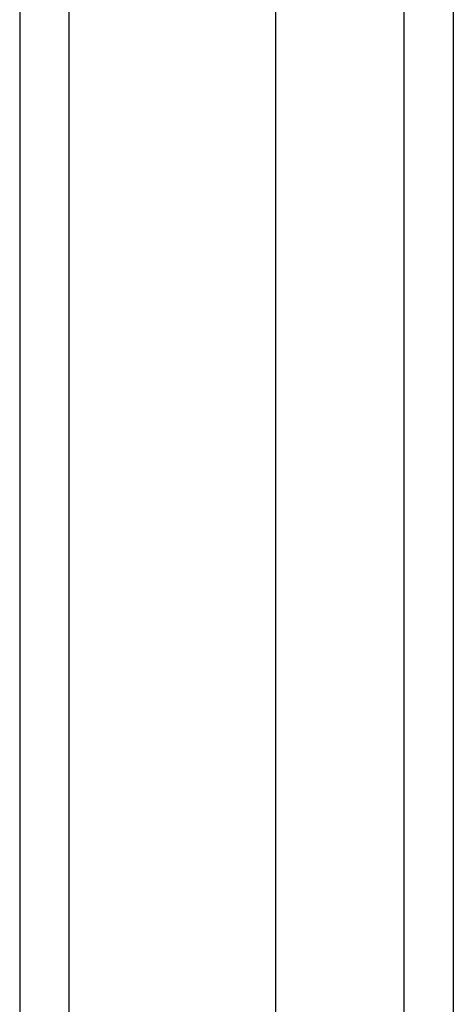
# Model space of a CAD drawing. Header units: inches. Extents: x 22 to 211, y 17 to 128.
# Tile 27 of 91: x 99.536 to 100.402, y 74.233 to 76.202. Entities that reach past the tile are written whole.
import ezdxf

# ---------------------------------------------------------------- set-up
doc = ezdxf.new("R2010")
doc.units = ezdxf.units.IN
doc.header["$MEASUREMENT"] = 0
doc.layers.add('Visible Edges(ANSI)', color=7, linetype='Continuous', lineweight=25)
doc.layers.add('Visible Tangent Edges(ANSI)', color=7, linetype='Continuous', lineweight=25)

msp = doc.modelspace()

# ---------------------------------------------------------------- linework, layer by layer
at = {"layer": 'Visible Edges(ANSI)'}
for p, q in [((99.5355, 103.6806), (99.5355, 43.8786)), ((100.0474, 44.4883), (100.0474, 103.071)), ((100.4017, 102.8825), (100.4017, 44.6768))]:
    msp.add_line(p, q, dxfattribs=at)
at = {"layer": 'Visible Tangent Edges(ANSI)'}
for p, q in [((99.6345, 43.8786), (99.6345, 103.6806)), ((100.3027, 103.0125), (100.3027, 44.5468))]:
    msp.add_line(p, q, dxfattribs=at)

doc.saveas('drawing.dxf')
